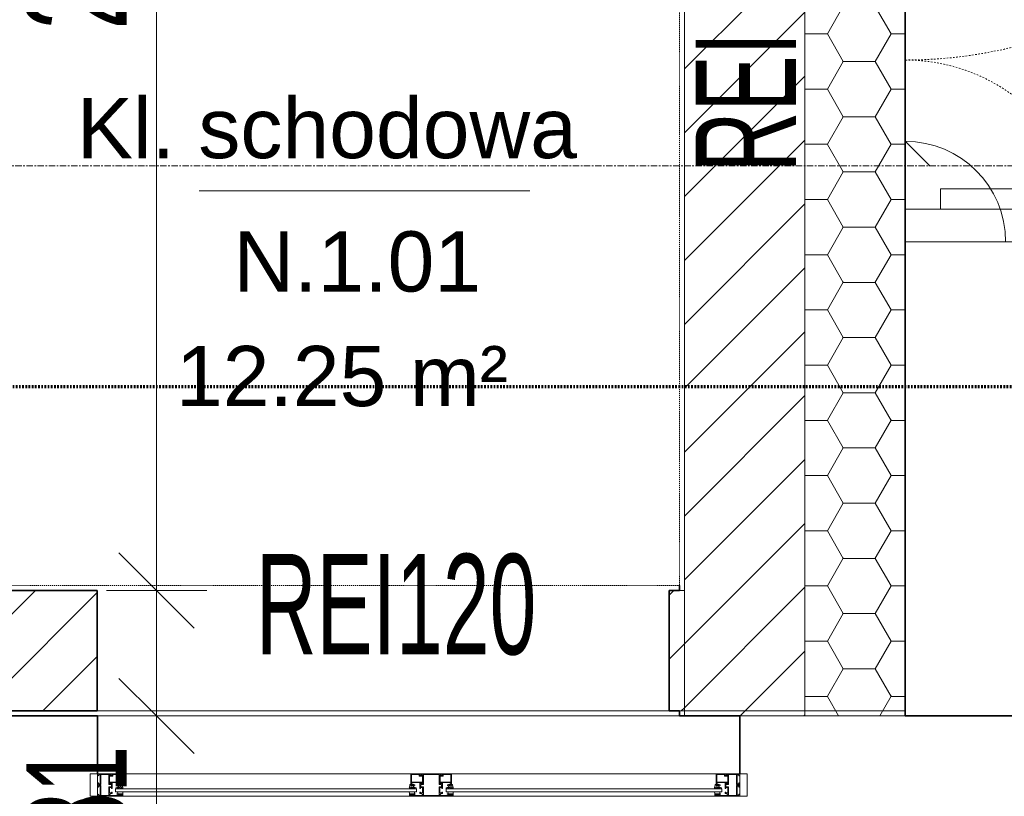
# Model space of a CAD drawing. Header units: millimetres. Extents: x -57350 to 14871, y -25411 to 16830.
# Tile 34 of 66: x -29455 to -27492, y 2496 to 4043. Entities that reach past the tile are written whole.
import ezdxf

# ---------------------------------------------------------------- set-up
doc = ezdxf.new("R2010")
doc.units = ezdxf.units.MM
for name, pattern in [('Kreska', [6.35, 3.175, -3.175]), ('Linia siatki', [22.225, 12.7, -3.175, 3.175, -3.175]), ('Ponad', [3.96875, 2.38125, -1.5875])]:
    doc.linetypes.add(name, pattern=pattern)
for name, color, linetype, lineweight in [('A-ANNO-DIMS', 7, 'Continuous', 5), ('A-ANNO-DIMS-100', 7, 'Continuous', 5), ('A-AREA-IDEN', 7, 'Continuous', 5), ('A-DETL-GENF', 7, 'Continuous', 5), ('A-DOOR', 7, 'Continuous', 5), ('A-DOOR-HDLN', 7, 'Kreska', 5), ('A-FLOR', 7, 'Continuous', 5), ('A-GLAZ', 7, 'Continuous', 5), ('A-WALL', 7, 'Continuous', 5), ('A-WALL-IDEN', 7, 'Continuous', 5), ('A-WALL-PATT', 7, 'Continuous', 35), ('G-ANNO-SYMB', 7, 'Continuous', 5), ('G-IMPT', 7, 'Continuous', 5), ('S-GRID', 7, 'Continuous', 5), ('S-STRS-MBND', 7, 'Ponad', 5)]:
    doc.layers.add(name, color=color, linetype=linetype, lineweight=lineweight)
doc.styles.add('Arial_2', font='arial.ttf', dxfattribs={"width": 0.8, "height": 200})
doc.styles.add('Arial_3', font='arial.ttf', dxfattribs={"height": 120})
doc.styles.add('Arial_5', font='arial.ttf', dxfattribs={"width": 0.6, "height": 200})
doc.dimstyles.new('REVIT_standard', dxfattribs={"dimscale": 304.8, "dimtxt": 204.05188, "dimasz": 0.492126, "dimexe": 0.328084, "dimexo": 0.0625, "dimgap": 0, "dimtad": 1, "dimdec": 0, "dimlfac": 0.1, "dimzin": 0, "dimdsep": 46, "dimtxsty": 'Arial_2', "dimblk1": 'OBLIQUE', "dimblk2": 'OBLIQUE', "dimsah": 1, "dimcen": 0.09, "dimazin": 0, "dimtfac": 1, "dimtdec": 4, "dimtix": 1, "dimtmove": 0, "dimatfit": 3, "dimfxl": 0.328084, "dimfxlon": 1, "dimtvp": 1, "dimtolj": 1, "dimtzin": 0, "dimarcsym": 2})
doc.dimstyles.new('standard_wielkość_otworów', dxfattribs={"dimscale": 304.8, "dimtxt": 204.05188, "dimasz": 0.492126, "dimexe": 0.328084, "dimexo": 0.0625, "dimgap": 0, "dimtad": 1, "dimdec": 0, "dimlfac": 0.1, "dimzin": 0, "dimdsep": 46, "dimtxsty": 'Arial_5', "dimblk1": 'OBLIQUE', "dimblk2": 'OBLIQUE', "dimsah": 1, "dimcen": 0.09, "dimazin": 0, "dimtfac": 1, "dimtdec": 4, "dimtix": 1, "dimtmove": 0, "dimatfit": 3, "dimfxl": 0.328084, "dimfxlon": 1, "dimtvp": 1, "dimtolj": 1, "dimtzin": 0, "dimarcsym": 2})
pattern_1 = [(45, (0, 0), (-63.6396, 63.6396), [])]

# ---------------------------------------------------------------- blocks, each defined once
blk = doc.blocks.new('ARC_DOOR_DOUBLE - ARC_DOOR_DOUBLE_120 x 210_EI60-1797828-RZUT PIĘTRA I')
at = {"layer": 'A-DETL-GENF', "color": 253, "true_color": 0xaaaaaa}
for p, q in [((-566, 555), (-526, 555)), ((-526, 555), (-526, 295)), ((566, 555), (526, 555)), ((526, 555), (526, 295)), ((-566, 295), (-526, 295)), ((566, 295), (526, 295)), ((-431, 225), (-480.5, 274.5)), ((431, 225), (480.5, 274.5))]:
    blk.add_line(p, q, dxfattribs=at)
for centre, start, end in [((-631, 225), 360, 90), ((631, 225), 90, 180)]:
    blk.add_arc(centre, 200, start, end, dxfattribs=at)
at = {"layer": 'A-DOOR', "color": 253, "true_color": 0xaaaaaa}
for p, q in [((-631, 1125), (-566, 1125)), ((-631, 1125), (-631, 225)), ((-566, 1125), (-566, 225)), ((-639, 1087.5), (-631, 1087.5)), ((-639, 1042.5), (-639, 1087.5)), ((-558, 1087.5), (-566, 1087.5)), ((-558, 1042.5), (-558, 1087.5)), ((-639, 1075), (-670, 1075)), ((-558, 1075), (-527, 1075)), ((-700, 963.6), (-700, 1045)), ((-680, 963.6), (-680, 1045)), ((-639, 1055), (-670, 1055)), ((-631, 1042.5), (-639, 1042.5)), ((-566, 1042.5), (-558, 1042.5)), ((-558, 1055), (-527, 1055)), ((-517, 963.6), (-517, 1045)), ((-497, 963.6), (-497, 1045)), ((-649, 953.6), (-670, 953.6)), ((-649, 933.6), (-649, 953.6)), ((-548, 933.6), (-548, 953.6)), ((-548, 953.6), (-527, 953.6)), ((-649, 933.6), (-670, 933.6)), ((-548, 933.6), (-527, 933.6)), ((631, 587), (566, 587)), ((566, 587), (566, 225)), ((631, 587), (631, 225))]:
    blk.add_line(p, q, dxfattribs=at)
for centre, radius, start, end in [((-670, 1045), 30, 90, 180), ((-527, 1045), 30, 360, 90), ((-670, 1045), 10, 90, 180), ((-527, 1045), 10, 0, 90), ((-670, 963.6), 30, 180, 270), ((-670, 963.6), 10, 180, 270), ((-527, 963.6), 30, 270, 0), ((-527, 963.6), 10, 270, 0)]:
    blk.add_arc(centre, radius, start, end, dxfattribs=at)
at = {"layer": 'A-DOOR-HDLN', "color": 253, "true_color": 0xaaaaaa}
for centre, radius, start, end in [((-631, 225), 900, 360, 90), ((631, 225), 362, 90, 180)]:
    blk.add_arc(centre, radius, start, end, dxfattribs=at)
blk = doc.blocks.new('Aluprof_MB-45_I_Alu_Window-FIX-4-panel_ENG_R-00495 - 1230 x 1480-1588573-RZUT PIĘTRA I')
at = {"layer": 'A-DETL-GENF'}
for p, q in [((-68.5, -120), (-590, -120)), ((-590, -129), (-68.5, -129)), ((-590, -135), (-68.5, -135)), ((590, -120), (18.5, -120)), ((18.5, -129), (590, -129)), ((18.5, -135), (590, -135)), ((-63.7, -165), (-593.3, -165)), ((593.2, -165), (-13.9, -165))]:
    blk.add_line(p, q, dxfattribs=at)
at = {"layer": 'A-GLAZ', "color": 55, "true_color": 0xafaf3c}
for p, q in [((-655, -120), (-640, -120)), ((-655, -165), (-655, -120)), ((-640, -120), (-640, -165)), ((655, -120), (640, -120)), ((640, -120), (640, -165)), ((655, -165), (655, -120)), ((-640, -165), (-655, -165)), ((640, -165), (655, -165))]:
    blk.add_line(p, q, dxfattribs=at)
at = {"layer": 'G-IMPT'}
for p, q in [((-602.7, -135), (-602.4, -135)), ((-592.4, -135), (-590.9, -135)), ((-589.9, -136.7), (-591.1, -142.9)), ((-68.6, -136.7), (-67.4, -142.9)), ((-66.1, -135), (-67.6, -135)), ((-55.8, -135), (-56.1, -135)), ((5.8, -135), (6.1, -135)), ((16.1, -135), (17.6, -135)), ((18.6, -136.7), (17.4, -142.9)), ((589.9, -136.7), (591.1, -142.9)), ((592.4, -135), (590.9, -135)), ((602.7, -135), (602.4, -135)), ((-593.2, -138.6), (-595.1, -138.6)), ((-593, -143.4), (-592.9, -141.7)), ((-591.9, -143.6), (-592.8, -143.6)), ((-592.6, -137.7), (-592.7, -138.2)), ((-66.6, -143.6), (-65.7, -143.6)), ((-65.9, -137.7), (-65.8, -138.2)), ((-65.5, -143.4), (-65.6, -141.7)), ((-65.3, -138.6), (-63.4, -138.6)), ((15.3, -138.6), (13.4, -138.6)), ((15.5, -143.4), (15.6, -141.7)), ((16.6, -143.6), (15.7, -143.6)), ((15.9, -137.7), (15.8, -138.2)), ((591.9, -143.6), (592.8, -143.6)), ((592.6, -137.7), (592.7, -138.2)), ((593, -143.4), (592.9, -141.7)), ((593.2, -138.6), (595.1, -138.6))]:
    blk.add_line(p, q, dxfattribs=at)
at = {"layer": 'G-IMPT', "flags": 128}
for points in [[(-590, -120.5), (-590.5, -120), (-640, -120), (-640, -123.6), (-638.5, -124), (-638, -124), (-638, -122), (-635, -122), (-635, -131.7), (-634.8, -131.9), (-635, -132.1), (-635, -140), (-638, -140), (-638, -138), (-638.5, -138), (-640, -138.4), (-640, -146.6), (-638.5, -147), (-638, -147), (-638, -145), (-635, -145), (-635, -153.8), (-634.8, -154), (-635, -154.2), (-635, -163), (-638, -163), (-638, -161), (-638.5, -161), (-640, -161.4), (-640, -165), (-611, -165), (-611, -161.4), (-612.5, -161), (-613, -161), (-613, -163), (-616, -163), (-616, -154.2), (-616.2, -154), (-616, -153.8), (-616, -145), (-613, -145), (-613, -147), (-612.5, -147), (-611, -146.6), (-611, -135.9), (-611.2, -135.7), (-612, -135.7), (-612.2, -135.9), (-612.2, -137.2), (-616, -137.2), (-616, -132.1), (-616.2, -131.9), (-616, -131.7), (-616, -126.7), (-612.2, -126.7), (-612.2, -128), (-612, -128.2), (-611.2, -128.2), (-611, -128), (-611, -125.5), (-611.2, -125.3), (-614.5, -125.3), (-614.5, -124), (-616, -124), (-616, -121.6), (-600, -121.6), (-600, -124), (-601.5, -124), (-601.5, -125), (-598, -125), (-597, -124), (-598.5, -124), (-598.5, -121.5), (-591.5, -121.5), (-591.5, -124), (-593, -124), (-592, -125), (-590, -125)], [(-617.6, -138.2), (-617.1, -138.7), (-612.5, -138.7), (-612.5, -143.5), (-617.1, -143.5), (-617.6, -144), (-617.6, -163.4), (-633.4, -163.4), (-633.4, -144), (-633.9, -143.5), (-638.5, -143.5), (-638.5, -141.5), (-633.9, -141.5), (-633.4, -141), (-633.4, -121.6), (-617.6, -121.6)], [(-596.3, -128.9), (-597.9, -128.9), (-598.7, -129), (-600, -129), (-600.3, -128.7), (-600, -125.3), (-599.7, -125), (-590.3, -125), (-590, -125.3), (-589.7, -128.7), (-590, -129), (-591.3, -129), (-592.1, -128.9), (-593.7, -128.9), (-594.4, -129), (-595.6, -129)], [(-62.2, -128.9), (-60.6, -128.9), (-59.8, -129), (-58.5, -129), (-58.2, -128.7), (-58.5, -125.3), (-58.8, -125), (-68.2, -125), (-68.5, -125.3), (-68.8, -128.7), (-68.5, -129), (-67.2, -129), (-66.4, -128.9), (-64.8, -128.9), (-64.1, -129), (-62.9, -129)], [(18, -120), (18.5, -120.5), (18.5, -125), (16.5, -125), (15.5, -124), (17, -124), (17, -121.5), (10, -121.5), (10, -124), (11.5, -124), (10.5, -125), (7, -125), (7, -124), (8.5, -124), (8.5, -121.8), (-7.5, -121.8), (-7.5, -124), (-6, -124), (-6, -125.3), (-2.7, -125.3), (-2.5, -125.5), (-2.5, -128), (-2.7, -128.2), (-3.5, -128.2), (-3.7, -128), (-3.7, -126.7), (-7.6, -126.7), (-7.6, -131.7), (-7.8, -131.9), (-7.6, -132.1), (-7.6, -137.2), (-3.7, -137.2), (-3.7, -135.9), (-3.5, -135.7), (-2.7, -135.7), (-2.5, -135.9), (-2.5, -146.6), (-4, -147), (-4.5, -147), (-4.5, -145), (-7.5, -145), (-7.5, -153.8), (-7.7, -154), (-7.5, -154.2), (-7.5, -163), (-4.5, -163), (-4.5, -161), (-4, -161), (-2.5, -161.4), (-2.5, -165), (-47.5, -165), (-47.5, -161.4), (-46, -161), (-45.5, -161), (-45.5, -163), (-42.5, -163), (-42.5, -154.2), (-42.3, -154), (-42.5, -153.8), (-42.5, -145), (-45.5, -145), (-45.5, -147), (-46, -147), (-47.5, -146.6), (-47.5, -135.9), (-47.3, -135.7), (-46.5, -135.7), (-46.3, -135.9), (-46.3, -137.2), (-42.4, -137.2), (-42.4, -132.1), (-42.2, -131.9), (-42.4, -131.7), (-42.4, -126.7), (-46.3, -126.7), (-46.3, -128), (-46.5, -128.2), (-47.3, -128.2), (-47.5, -128), (-47.5, -125.5), (-47.3, -125.3), (-44, -125.3), (-44, -124), (-42.5, -124), (-42.5, -121.6), (-58.5, -121.6), (-58.5, -124), (-57, -124), (-57, -125), (-60.5, -125), (-61.5, -124), (-60, -124), (-60, -121.5), (-67, -121.5), (-67, -124), (-65.5, -124), (-66.5, -125), (-68.5, -125), (-68.5, -120.5), (-68, -120)], [(-40.7, -121.8), (-9.3, -121.8), (-9.3, -138.5), (-8.8, -139), (-4.3, -139), (-4.3, -143.2), (-8.8, -143.2), (-9.3, -143.7), (-9.3, -163.2), (-40.7, -163.2), (-40.7, -143.7), (-41.2, -143.2), (-45.7, -143.2), (-45.7, -139), (-41.2, -139), (-40.7, -138.5)], [(12.2, -128.9), (10.6, -128.9), (9.8, -129), (8.5, -129), (8.2, -128.7), (8.5, -125.3), (8.8, -125), (18.2, -125), (18.5, -125.3), (18.8, -128.7), (18.5, -129), (17.2, -129), (16.4, -128.9), (14.8, -128.9), (14.1, -129), (12.9, -129)], [(596.3, -128.9), (597.9, -128.9), (598.7, -129), (600, -129), (600.3, -128.7), (600, -125.3), (599.7, -125), (590.3, -125), (590, -125.3), (589.7, -128.7), (590, -129), (591.3, -129), (592.1, -128.9), (593.7, -128.9), (594.4, -129), (595.6, -129)], [(590, -120.5), (590.5, -120), (640, -120), (640, -123.6), (638.5, -124), (638, -124), (638, -122), (635, -122), (635, -131.7), (634.8, -131.9), (635, -132.1), (635, -140), (638, -140), (638, -138), (638.5, -138), (640, -138.4), (640, -146.6), (638.5, -147), (638, -147), (638, -145), (635, -145), (635, -153.8), (634.8, -154), (635, -154.2), (635, -163), (638, -163), (638, -161), (638.5, -161), (640, -161.4), (640, -165), (611, -165), (611, -161.4), (612.5, -161), (613, -161), (613, -163), (616, -163), (616, -154.2), (616.2, -154), (616, -153.8), (616, -145), (613, -145), (613, -147), (612.5, -147), (611, -146.6), (611, -135.9), (611.2, -135.7), (612, -135.7), (612.2, -135.9), (612.2, -137.2), (616, -137.2), (616, -132.1), (616.2, -131.9), (616, -131.7), (616, -126.7), (612.2, -126.7), (612.2, -128), (612, -128.2), (611.2, -128.2), (611, -128), (611, -125.5), (611.2, -125.3), (614.5, -125.3), (614.5, -124), (616, -124), (616, -121.6), (600, -121.6), (600, -124), (601.5, -124), (601.5, -125), (598, -125), (597, -124), (598.5, -124), (598.5, -121.5), (591.5, -121.5), (591.5, -124), (593, -124), (592, -125), (590, -125)], [(617.6, -138.2), (617.1, -138.7), (612.5, -138.7), (612.5, -143.5), (617.1, -143.5), (617.6, -144), (617.6, -163.4), (633.4, -163.4), (633.4, -144), (633.9, -143.5), (638.5, -143.5), (638.5, -141.5), (633.9, -141.5), (633.4, -141), (633.4, -121.6), (617.6, -121.6)], [(-613.2, -160.8), (-613.3, -161.2), (-613.9, -161.4), (-615, -160.7), (-614.7, -159.8), (-609.8, -159.8), (-609.8, -163.1), (-609.3, -163.6), (-595.4, -163.6), (-594.4, -162.6), (-594.4, -148.7), (-594.9, -148.2), (-612.2, -148.2), (-615.1, -148.2), (-615.5, -147.3), (-613.6, -145.5), (-613.2, -145.6), (-613.2, -147.2), (-611, -147.2), (-594.8, -147.2), (-594.3, -146.7), (-594.3, -144.5), (-595.5, -144.5), (-600.6, -142.6), (-601, -142.1), (-600.9, -141.7), (-600.2, -141.5), (-595.3, -143.3), (-594.5, -143.3), (-594.8, -141.5), (-593.5, -141.5), (-593, -142), (-593, -164.7), (-593.3, -165), (-611, -165), (-611, -160.8)], [(-45.3, -160.8), (-45.2, -161.2), (-44.6, -161.4), (-43.5, -160.7), (-43.8, -159.8), (-48.7, -159.8), (-48.7, -163.1), (-49.2, -163.6), (-63.1, -163.6), (-64.1, -162.6), (-64.1, -148.7), (-63.6, -148.2), (-46.3, -148.2), (-43.4, -148.2), (-43, -147.3), (-44.9, -145.5), (-45.3, -145.6), (-45.3, -147.2), (-47.5, -147.2), (-63.7, -147.2), (-64.2, -146.7), (-64.2, -144.5), (-63, -144.5), (-57.9, -142.6), (-57.5, -142.1), (-57.6, -141.7), (-58.3, -141.5), (-63.2, -143.3), (-64, -143.3), (-63.7, -141.5), (-65, -141.5), (-65.5, -142), (-65.5, -164.7), (-65.3, -165), (-47.5, -165), (-47.5, -160.8)], [(-4.7, -160.8), (-4.8, -161.2), (-5.4, -161.4), (-6.5, -160.7), (-6.2, -159.8), (-1.3, -159.8), (-1.3, -163.1), (-0.8, -163.6), (13.1, -163.6), (14.1, -162.6), (14.1, -148.7), (13.6, -148.2), (-3.7, -148.2), (-6.6, -148.2), (-7, -147.3), (-5.1, -145.5), (-4.7, -145.6), (-4.7, -147.2), (-2.5, -147.2), (13.7, -147.2), (14.2, -146.7), (14.2, -144.5), (13, -144.5), (7.9, -142.6), (7.5, -142.1), (7.6, -141.7), (8.3, -141.5), (13.2, -143.3), (14, -143.3), (13.7, -141.5), (15, -141.5), (15.5, -142), (15.5, -164.7), (15.2, -165), (-2.5, -165), (-2.5, -160.8)], [(613.2, -160.8), (613.3, -161.2), (613.9, -161.4), (615, -160.7), (614.7, -159.8), (609.8, -159.8), (609.8, -163.1), (609.3, -163.6), (595.4, -163.6), (594.4, -162.6), (594.4, -148.7), (594.9, -148.2), (612.2, -148.2), (615.1, -148.2), (615.5, -147.3), (613.6, -145.5), (613.2, -145.6), (613.2, -147.2), (611, -147.2), (594.8, -147.2), (594.3, -146.7), (594.3, -144.5), (595.5, -144.5), (600.6, -142.6), (601, -142.1), (600.9, -141.7), (600.2, -141.5), (595.3, -143.3), (594.5, -143.3), (594.8, -141.5), (593.5, -141.5), (593, -142), (593, -164.7), (593.2, -165), (611, -165), (611, -160.8)]]:
    blk.add_lwpolyline(points, close=True, dxfattribs=at)
for points in [[(-544, -129), (-604, -129), (-604, -135), (-544, -135)], [(-597, -125), (-597, -124), (-597.5, -124), (-597.5, -123.5), (-597.3, -123.1), (-596.5, -122), (-593.5, -122), (-592.7, -123.1), (-592.5, -123.5), (-592.5, -124), (-593, -124), (-593, -125)], [(-114.5, -129), (-54.5, -129), (-54.5, -135), (-114.5, -135)], [(-61.5, -125), (-61.5, -124), (-61, -124), (-61, -123.5), (-61.2, -123.1), (-62, -122), (-65, -122), (-65.8, -123.1), (-66, -123.5), (-66, -124), (-65.5, -124), (-65.5, -125)], [(64.5, -129), (4.5, -129), (4.5, -135), (64.5, -135)], [(11.5, -125), (11.5, -124), (11, -124), (11, -123.5), (11.2, -123.1), (12, -122), (15, -122), (15.8, -123.1), (16, -123.5), (16, -124), (15.5, -124), (15.5, -125)], [(544, -129), (604, -129), (604, -135), (544, -135)], [(597, -125), (597, -124), (597.5, -124), (597.5, -123.5), (597.3, -123.1), (596.5, -122), (593.5, -122), (592.7, -123.1), (592.5, -123.5), (592.5, -124), (593, -124), (593, -125)], [(-593.1, -141.5), (-595.2, -141.5), (-595.4, -142.3)], [(-65.4, -141.5), (-63.3, -141.5), (-63.1, -142.3)], [(15.4, -141.5), (13.3, -141.5), (13.1, -142.3)], [(593.1, -141.5), (595.2, -141.5), (595.4, -142.3)]]:
    blk.add_lwpolyline(points, dxfattribs=at)
at = {"layer": 'G-IMPT'}
for centre in [(-595, -123.7), (-63.5, -123.7), (13.5, -123.7), (595, -123.7)]:
    blk.add_circle(centre, 1, dxfattribs=at)
for centre, radius, start, end in [((-602.8, -135.8), 0.82, 88.3309, 254.1936), ((-606.2, -147), 10.9, 24.1906, 72.9309), ((-603, -142.1), 7.1, 38.4087, 84.7254), ((-592.3, -139.8), 4.82, 91.8339, 154.522), ((-592.3, -139), 3.53, 72.0819, 164.2736), ((-591.2, -138), 1.38, 95.8715, 168.0912), ((-591.4, -136.1), 0.492, 278.4511, 68.4438), ((-591, -136.2), 1.19, 335.9195, 86.1021), ((-67.5, -136.2), 1.19, 93.8979, 204.0805), ((-67.1, -136.1), 0.492, 111.5562, 261.5489), ((-66.2, -139), 3.53, 15.7264, 107.9181), ((-67.3, -138), 1.38, 11.9088, 84.1285), ((-66.2, -139.8), 4.82, 25.478, 88.1661), ((-52.3, -147), 10.9, 107.0691, 155.8094), ((-55.5, -142.1), 7.1, 95.2746, 141.5913), ((-55.7, -135.8), 0.82, 285.8064, 91.6691), ((5.7, -135.8), 0.82, 88.3309, 254.1936), ((2.3, -147), 10.9, 24.1906, 72.9309), ((5.5, -142.1), 7.1, 38.4087, 84.7254), ((16.2, -139.8), 4.82, 91.8339, 154.522), ((16.2, -139), 3.53, 72.0819, 164.2736), ((17.3, -138), 1.38, 95.8715, 168.0912), ((17.1, -136.1), 0.492, 278.4511, 68.4438), ((17.5, -136.2), 1.19, 335.9195, 86.1021), ((591, -136.2), 1.19, 93.8979, 204.0805), ((591.4, -136.1), 0.492, 111.5562, 261.5489), ((592.3, -139), 3.53, 15.7264, 107.9181), ((591.2, -138), 1.38, 11.9088, 84.1285), ((592.3, -139.8), 4.82, 25.478, 88.1661), ((606.2, -147), 10.9, 107.0691, 155.8094), ((603, -142.1), 7.1, 95.2746, 141.5913), ((602.8, -135.8), 0.82, 285.8064, 91.6691), ((-597, -137.3), 0.57, 216.6541, 311.4905), ((-595.9, -142.2), 0.5, 224.7824, 345), ((-595.1, -138), 0.606, 180.9387, 274.7577), ((-593.4, -138), 0.711, 284.2724, 341.4484), ((-593.1, -141.7), 0.2, 355, 90), ((-592.8, -143.4), 0.2, 175, 270), ((-591.9, -142.8), 0.8, 270, 355.7208), ((-66.6, -142.8), 0.8, 184.2792, 270), ((-65.1, -138), 0.711, 198.5516, 255.7276), ((-65.7, -143.4), 0.2, 270, 5), ((-65.4, -141.7), 0.2, 90, 185), ((-63.4, -138), 0.606, 265.2423, 359.0613), ((-62.6, -142.2), 0.5, 195, 315.2176), ((-61.5, -137.3), 0.57, 228.5095, 323.3459), ((11.5, -137.3), 0.57, 216.6541, 311.4905), ((12.6, -142.2), 0.5, 224.7824, 345), ((13.4, -138), 0.606, 180.9387, 274.7577), ((15.1, -138), 0.711, 284.2724, 341.4484), ((15.4, -141.7), 0.2, 355, 90), ((15.7, -143.4), 0.2, 175, 270), ((16.6, -142.8), 0.8, 270, 355.7208), ((591.9, -142.8), 0.8, 184.2792, 270), ((593.4, -138), 0.711, 198.5516, 255.7276), ((592.8, -143.4), 0.2, 270, 5), ((593.1, -141.7), 0.2, 90, 185), ((595.1, -138), 0.606, 265.2423, 359.0613), ((595.9, -142.2), 0.5, 195, 315.2176), ((597, -137.3), 0.57, 228.5095, 323.3459)]:
    blk.add_arc(centre, radius, start, end, dxfattribs=at)
blk = doc.blocks.new('DIMBLOCK46-RZUT PIĘTRA I')
at = {"layer": 'A-ANNO-DIMS-100', "color": 250, "true_color": 0x303030, "transparency": 16777216}
for p, q in [((-29181.8, 2655.6), (-29256.8, 2730.6)), ((-29181.8, 2655.6), (-29281.8, 2655.6)), ((-29181.8, 2655.6), (-29181.8, 2095.6)), ((-29181.8, 2655.6), (-29106.8, 2580.6)), ((-29181.8, 2655.6), (-29081.8, 2655.6)), ((-29181.8, 2095.6), (-29256.8, 2170.6)), ((-29181.8, 2095.6), (-29281.8, 2095.6)), ((-29181.8, 2095.6), (-29106.8, 2020.6)), ((-29181.8, 2095.6), (-29081.8, 2095.6))]:
    blk.add_line(p, q, dxfattribs=at)
at = {"layer": 'A-ANNO-DIMS-100', "color": 0, "transparency": 16777216, "insert": (-29441.5, 2253.2), "char_height": 200, "width": 293.835, "attachment_point": 1, "rotation": 90, "line_spacing_factor": 0.941778, "style": 'Arial_2'}
blk.add_mtext('56', dxfattribs=at)
blk = doc.blocks.new('_Oblique')
at = {"color": 0, "linetype": 'ByBlock', "lineweight": -2}
blk.add_line((-0.5, -0.5), (0.5, 0.5), dxfattribs=at)
blk = doc.blocks.new('DIMBLOCK283-RZUT PIĘTRA I')
at = {"layer": 'A-ANNO-DIMS-100', "color": 250, "true_color": 0x303030, "transparency": 16777216}
for p, q in [((-29181.8, 5415.2), (-29256.8, 5490.2)), ((-29181.8, 5415.2), (-29281.8, 5415.2)), ((-29181.8, 5415.2), (-29181.8, 2905.6)), ((-29181.8, 5415.2), (-29106.8, 5340.2)), ((-29181.8, 5415.2), (-29081.8, 5415.2)), ((-29181.8, 2905.6), (-29256.8, 2980.6)), ((-29181.8, 2905.6), (-29281.8, 2905.6)), ((-29181.8, 2905.6), (-29106.8, 2830.6)), ((-29181.8, 2905.6), (-29081.8, 2905.6))]:
    blk.add_line(p, q, dxfattribs=at)
at = {"layer": 'A-ANNO-DIMS-100', "color": 0, "transparency": 16777216, "insert": (-29441.5, 4023.8), "char_height": 200, "width": 327.739, "attachment_point": 1, "rotation": 90, "line_spacing_factor": 0.941778, "style": 'Arial_5'}
blk.add_mtext('251', dxfattribs=at)
blk = doc.blocks.new('DIMBLOCK284-RZUT PIĘTRA I')
at = {"layer": 'A-ANNO-DIMS-100', "color": 250, "true_color": 0x303030, "transparency": 16777216}
for p, q in [((-29181.8, 2905.6), (-29256.8, 2980.6)), ((-29181.8, 2905.6), (-29281.8, 2905.6)), ((-29181.8, 2905.6), (-29181.8, 2095.6)), ((-29181.8, 2905.6), (-29106.8, 2830.6)), ((-29181.8, 2905.6), (-29081.8, 2905.6)), ((-29181.8, 2095.6), (-29256.8, 2170.6)), ((-29181.8, 2095.6), (-29281.8, 2095.6)), ((-29181.8, 2095.6), (-29106.8, 2020.6)), ((-29181.8, 2095.6), (-29081.8, 2095.6))]:
    blk.add_line(p, q, dxfattribs=at)
at = {"layer": 'A-ANNO-DIMS-100', "color": 0, "transparency": 16777216, "insert": (-29441.5, 2409.6), "char_height": 200, "width": 218.492, "attachment_point": 1, "rotation": 90, "line_spacing_factor": 0.941778, "style": 'Arial_5'}
blk.add_mtext('81', dxfattribs=at)
blk = doc.blocks.new('AN_pomieszczenia - Room Tag With Area-359654-RZUT PIĘTRA I')
at = {"layer": 'A-AREA-IDEN'}
for p in [(-3.295, 0), (3.295, 0)]:
    blk.add_line(p, (0, 0), dxfattribs=at)

msp = doc.modelspace()

# ---------------------------------------------------------------- hatches: boundary and pattern name
at = {"layer": 'A-WALL-PATT', "lineweight": 5}
h = msp.add_hatch(dxfattribs=at)
h.set_pattern_fill('FP_5', color=256, style=0, pattern_type=2)
h.set_pattern_definition([(0, (0, 0), (95.25, 54.993), [63.5, -127]), (120, (0, 0), (-95.25034, 54.99242), [63.5, -127]), (60, (0, 0), (-0.00034, 109.98542), [0, -127, 63.5, 0])])
h.paths.add_polyline_path([(-27889.41602, 2655.59255), (-27689.41602, 2655.59255), (-27689.41602, 5665.19255), (-27889.41602, 5665.19255), (-27889.41602, 2844.37796)])
at = {"layer": 'A-WALL-PATT', "lineweight": 5, "true_color": 0x787878}
h = msp.add_hatch(dxfattribs=at)
h.set_pattern_fill('FP_6', color=8, style=0, pattern_type=2)
h.set_pattern_definition(pattern_1)
h.paths.add_polyline_path([(-28019.41602, 2655.59255), (-27889.41602, 2655.59255), (-27889.41602, 5425.19255), (-28129.41602, 5425.19255), (-28129.41602, 2655.59255)])
at = {"layer": 'A-WALL-PATT', "lineweight": 5}
h = msp.add_hatch(dxfattribs=at)
h.set_pattern_fill('FP_6', color=256, style=0, pattern_type=2)
h.set_pattern_definition(pattern_1)
h.paths.add_polyline_path([(-28129.41602, 2665.59255), (-28129.41602, 2905.59255), (-28159.97094, 2905.59255), (-28159.97094, 2665.59255), (-28139.41602, 2665.59255)])
h.paths.add_polyline_path([(-29299.97094, 2665.59255), (-29299.97094, 2905.59255), (-31419.41602, 2905.59255), (-31419.41602, 2665.59255)])
h.paths.add_polyline_path([(-32899.41602, 2665.59255), (-32771.41602, 2665.59255), (-32771.41602, 2905.59255), (-32909.41602, 2905.59255), (-32909.41602, 2665.59255)])

# ---------------------------------------------------------------- linework, layer by layer
at = {"layer": 'A-FLOR', "color": 253, "true_color": 0xaaaaaa}
for p, q in [((-34843.41602, 2655.59255), (-25273.41602, 2655.59255)), ((-27689.41602, 2665.59255), (-32771.41602, 2665.59255))]:
    msp.add_line(p, q, dxfattribs=at)
at = {"layer": 'A-WALL', "lineweight": 35}
for p, q in [((-27689.41602, 2655.59255), (-27689.41602, 5865.19255)), ((-29299.97094, 2905.59255), (-31419.41602, 2905.59255)), ((-29299.97094, 2665.59255), (-29299.97094, 2905.59255)), ((-28139.41602, 2905.59255), (-28159.97094, 2905.59255)), ((-28159.97094, 2905.59255), (-28159.97094, 2665.59255)), ((-28139.41602, 2915.54294), (-28139.41602, 2905.59255)), ((-31419.41602, 2665.59255), (-29299.97094, 2665.59255)), ((-29299.41602, 2655.59255), (-31419.41602, 2655.59255)), ((-29299.41602, 2540.64216), (-29299.41602, 2655.59255)), ((-28159.97094, 2665.59255), (-28139.41602, 2665.59255)), ((-28139.41602, 2665.59255), (-28139.41602, 2655.59255)), ((-28139.41602, 2655.59255), (-28019.41602, 2655.59255)), ((-28019.41602, 2655.59255), (-28019.41602, 2540.64216)), ((-26553.41602, 2655.59255), (-27689.41602, 2655.59255))]:
    msp.add_line(p, q, dxfattribs=at)
at = {"layer": 'A-WALL'}
for p, q in [((-27889.41602, 2655.59255), (-27889.41602, 5665.19255)), ((-28129.41602, 2655.59255), (-28129.41602, 5425.19255)), ((-28129.41602, 2905.59255), (-28139.41602, 2905.59255))]:
    msp.add_line(p, q, dxfattribs=at)
at = {"layer": 'G-ANNO-SYMB', "linetype": 'Kreska', "lineweight": 70}
msp.add_line((-52417.58531, 3311.78971), (-684.67821, 3311.78971), dxfattribs=at)
at = {"layer": 'S-GRID', "linetype": 'Linia siatki'}
msp.add_line((-55866.74056, 3751.59255), (1287.74041, 3751.59255), dxfattribs=at)
at = {"layer": 'S-STRS-MBND'}
for p, q in [((-28139.41602, 2915.59255), (-28139.41602, 5415.19255)), ((-29699.41602, 2915.59255), (-29417.99602, 2915.59255)), ((-29417.99602, 2915.59255), (-28139.41602, 2915.59255))]:
    msp.add_line(p, q, dxfattribs=at)

# ---------------------------------------------------------------- block references
at = {"layer": 'A-AREA-IDEN', "xscale": 99.99999999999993, "yscale": 99.99999999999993, "zscale": 99.99999999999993}
msp.add_blockref('AN_pomieszczenia - Room Tag With Area-359654-RZUT PIĘTRA I', (-28767.63357, 3701.64302), dxfattribs=at)
at = {"layer": 'A-DETL-GENF', "color": 253, "true_color": 0xaaaaaa, "rotation": 269.9999999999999}
msp.add_blockref('ARC_DOOR_DOUBLE - ARC_DOOR_DOUBLE_120 x 210_EI60-1797828-RZUT PIĘTRA I', (-27914.41602, 4231.59255), dxfattribs=at)
at = {"layer": 'A-GLAZ', "color": 55, "true_color": 0xafaf3c, "rotation": 180}
msp.add_blockref('Aluprof_MB-45_I_Alu_Window-FIX-4-panel_ENG_R-00495 - 1230 x 1480-1588573-RZUT PIĘTRA I', (-28659.41602, 2375.59255), dxfattribs=at)

# ---------------------------------------------------------------- texts
at = {"layer": 'A-AREA-IDEN', "char_height": 120, "attachment_point": 1, "style": 'Arial_3'}
for s, insert, width in [('Kl. schodowa', (-29340.87799, 3887.00929), 1298.73375), ('N.1.01', (-29028.79776, 3621.22424), 641.35), ('12.25 m²', (-29143.25299, 3392.90961), 857.805625)]:
    msp.add_mtext(s, dxfattribs=dict(at, insert=insert, width=width))
at = {"layer": 'A-WALL-IDEN', "color": 1, "true_color": 0xff0000, "insert": (-28107.23182, 3738.74995), "char_height": 200, "width": 750.3795, "attachment_point": 1, "rotation": 90, "style": 'Arial_5'}
msp.add_mtext('REI 120', dxfattribs=at)
at = {"layer": 'A-WALL-IDEN', "color": 1, "true_color": 0xff0000, "insert": (-28983.93976, 2978.40835), "char_height": 200, "width": 692.658, "attachment_point": 1, "style": 'Arial_5'}
msp.add_mtext('REI120', dxfattribs=at)

# ---------------------------------------------------------------- dimensions: what is measured, and where the dimension line sits
at = {"layer": 'A-ANNO-DIMS', "color": 250, "true_color": 0x303030}
for base, p1, p2, dimstyle, override, picture, middle in [((-29181.83112, 2905.59255), (-29081.83112, 5415.19255), (-29081.83112, 2905.59255), 'standard_wielkość_otworów', {"dimpost": '<>', "dimfxl": 2509.6}, 'DIMBLOCK283-RZUT PIĘTRA I', (-29283.94572, 4160.39255)), ((-29181.83112, 2095.59255), (-29081.83112, 2905.59255), (-29081.83112, 2095.59255), 'standard_wielkość_otworów', {"dimpost": '<>', "dimfxl": 810}, 'DIMBLOCK284-RZUT PIĘTRA I', (-29283.94572, 2500.59255)), ((-29181.83112, 2095.59255), (-29081.83112, 2655.59255), (-29081.83112, 2095.59255), 'REVIT_standard', {"dimpost": '<>', "dimfxl": 560}, 'DIMBLOCK46-RZUT PIĘTRA I', (-29283.94572, 2375.59255))]:
    dim = msp.add_linear_dim(base=base, p1=p1, p2=p2, angle=90, dimstyle=dimstyle, override=override, dxfattribs=at)
    dim.commit()
    dim.dimension.update_dxf_attribs({"geometry": picture, "text_midpoint": middle})

doc.saveas('drawing.dxf')
